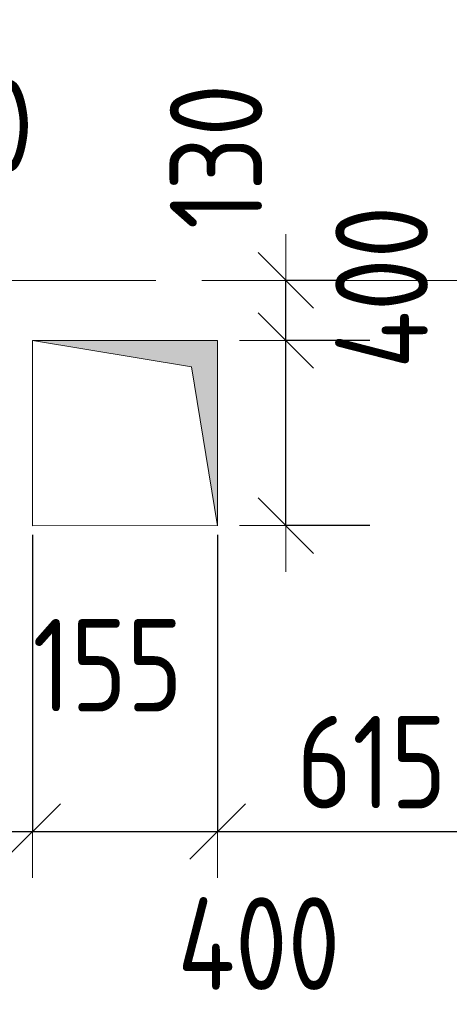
# Model space of a CAD drawing. Header units: metres. Extents: x -38 to 89, y -15 to 21.
# Tile 51 of 129: x 41.576 to 42.505, y 5.836 to 7.963. Entities that reach past the tile are written whole.
import ezdxf

# ---------------------------------------------------------------- set-up
doc = ezdxf.new("R2010")
doc.units = ezdxf.units.M
doc.header["$PDMODE"] = 65
doc.linetypes.add('______11', pattern=[0.5, 0.4, -0.05, 0, -0.05])
doc.linetypes.add('______5', pattern=[1.1, 0.8, -0.1, 0.1, -0.1])
for name, color, linetype, lineweight in [('XR$2$Осевая линия (1)', 7, '______5', 13), ('XR$3$Перекрытие (1)', 7, 'Continuous', 35), ('XR$4$Размерная линия (1)', 7, 'Continuous', 13), ('XR$5$Размерная линия (1)', 7, 'Continuous', 13)]:
    doc.layers.add(name, color=color, linetype=linetype, lineweight=lineweight)
doc.layers.add('XR$3$Макрос проема_ отверстия', color=7, linetype='Continuous', lineweight=13, true_color=0x2d2d2d)
doc.styles.add('ISOCPEUR', font='txt')
doc.dimstyles.new('DIMSTYLE_3', dxfattribs={"dimtxt": 0.2, "dimasz": 0.2, "dimexe": 0, "dimexo": 0, "dimgap": 0.1, "dimtad": 2, "dimdec": 0, "dimlfac": 1000, "dimrnd": 5, "dimzin": 12, "dimdsep": 46, "dimtxsty": 'ISOCPEUR', "dimblk1": 'ALL_ML_STRICH', "dimblk2": 'ALL_ML_STRICH', "dimsah": 1, "dimcen": 0, "dimclrd": 7, "dimclre": 256, "dimclrt": 7, "dimadec": 0, "dimazin": 0, "dimtfac": 1, "dimtdec": 0, "dimtix": 1, "dimtmove": 2, "dimatfit": 3, "dimfxl": 0, "dimtzin": 0, "dimlwd": 0, "dimlwe": -3, "dimarcsym": 0})
doc.dimstyles.new('DIMSTYLE_6', dxfattribs={"dimtxt": 0.2, "dimasz": 0.2, "dimexe": 0, "dimexo": 0, "dimgap": 0.1, "dimtad": 2, "dimdec": 0, "dimlfac": 1000, "dimrnd": 5, "dimzin": 12, "dimdsep": 46, "dimtxsty": 'ISOCPEUR', "dimblk1": 'ALL_ML_STRICH', "dimblk2": 'ALL_ML_STRICH', "dimsah": 1, "dimcen": 0, "dimclrd": 7, "dimclre": 256, "dimclrt": 7, "dimadec": 0, "dimazin": 0, "dimtfac": 1, "dimtdec": 0, "dimtix": 1, "dimtmove": 2, "dimatfit": 3, "dimfxl": 0, "dimtvp": 1.2, "dimtzin": 0, "dimlwd": 0, "dimlwe": -3, "dimarcsym": 0})
doc.dimstyles.new('DIMSTYLE_7', dxfattribs={"dimtxt": 0.2, "dimasz": 0.2, "dimexe": 0, "dimexo": 0, "dimgap": 0.1, "dimtad": 0, "dimdec": 0, "dimlfac": 1000, "dimrnd": 5, "dimzin": 12, "dimdsep": 46, "dimtxsty": 'ISOCPEUR', "dimblk1": 'ALL_ML_STRICH', "dimblk2": 'ALL_ML_STRICH', "dimsah": 1, "dimcen": 0, "dimclrd": 7, "dimclre": 256, "dimclrt": 7, "dimadec": 0, "dimazin": 0, "dimtfac": 1, "dimtdec": 0, "dimtix": 1, "dimtmove": 2, "dimatfit": 3, "dimfxl": 0, "dimtvp": 1.2, "dimtzin": 0, "dimlwd": 0, "dimlwe": -3, "dimarcsym": 0})

# ---------------------------------------------------------------- blocks, each defined once
blk = doc.blocks.new('Отображение проема', base_point=(-1.1579, -49.3094))
at = {"layer": 'XR$3$Макрос проема_ отверстия', "true_color": 0x000000, "transparency": 33554687}
blk.add_hatch(color=18, dxfattribs=at).paths.add_polyline_path([(-1.1579, -50.1094), (-1.0448, -49.4225), (-0.3579, -49.3094), (-1.1579, -49.3094)])
at = {"layer": 'XR$3$Макрос проема_ отверстия', "transparency": 33554687}
for p, q in [((-1.1579, -50.1094), (-1.1579, -49.3094)), ((-1.1579, -49.3094), (-0.3579, -49.3094)), ((-1.0448, -49.4225), (-0.3579, -49.3094)), ((-1.1579, -50.1094), (-1.0448, -49.4225))]:
    blk.add_line(p, q, dxfattribs=at)
blk = doc.blocks.new('ALL_ML_STRICH')
at = {"color": 0, "linetype": 'ByBlock', "lineweight": -2}
for p, q in [((0, -0.5), (0, 0.5)), ((-0.3, -0.3), (0.3, 0.3)), ((-1, 0), (0.5, 0))]:
    blk.add_line(p, q, dxfattribs=at)
blk = doc.blocks.new('*D207')
at = {"layer": 'DEFPOINTS', "color": 7, "linetype": 'Continuous', "lineweight": 13, "transparency": 33554687}
for p in [(41.6656, 9.3592), (41.9356, 9.3592), (41.6656, 8.3264)]:
    blk.add_point(p, dxfattribs=at)
at = {"layer": 'XR$4$Размерная линия (1)', "color": 9, "linetype": 'Continuous', "lineweight": -2, "true_color": 0xc7c7c7, "transparency": 33554687}
for p, q in [((41.6656, 9.3392), (41.6656, 8.3264)), ((41.9356, 9.3392), (41.9356, 8.3264))]:
    blk.add_line(p, q, dxfattribs=at)
at = {"layer": 'XR$4$Размерная линия (1)', "color": 7, "linetype": 'Continuous', "lineweight": -2, "transparency": 33554687}
blk.add_line((41.6656, 8.3264), (41.9356, 8.3264), dxfattribs=at)
at = {"layer": 'XR$4$Размерная линия (1)', "color": 7, "linetype": 'Continuous', "lineweight": 13, "transparency": 33554687, "xscale": 0.2, "yscale": 0.2, "zscale": 0.2, "rotation": 180}
blk.add_blockref('ALL_ML_STRICH', (41.6656, 8.3264), dxfattribs=at)
at = {"layer": 'XR$4$Размерная линия (1)', "color": 7, "linetype": 'Continuous', "lineweight": 13, "transparency": 33554687, "xscale": 0.2, "yscale": 0.2, "zscale": 0.2}
blk.add_blockref('ALL_ML_STRICH', (41.9356, 8.3264), dxfattribs=at)
at = {"layer": 'XR$4$Размерная линия (1)', "color": 7, "linetype": 'Continuous', "lineweight": 13, "transparency": 33554687, "insert": (41.4338, 7.7342), "char_height": 0.2, "width": 0.5, "attachment_point": 5, "style": 'ISOCPEUR'}
blk.add_mtext('\\W0.83;\\A1;{270}', dxfattribs=at)
blk = doc.blocks.new('*D279')
at = {"layer": 'DEFPOINTS', "color": 7, "linetype": 'Continuous', "lineweight": 13, "transparency": 33554687}
for p in [(41.6039, 6.8699), (41.45, 6.4255), (41.45, 6.2089)]:
    blk.add_point(p, dxfattribs=at)
at = {"layer": 'XR$4$Размерная линия (1)', "color": 9, "linetype": 'Continuous', "lineweight": -2, "true_color": 0xc7c7c7, "transparency": 33554687}
for p, q in [((41.6039, 6.8499), (41.6039, 6.2089)), ((41.45, 6.4055), (41.45, 6.2089))]:
    blk.add_line(p, q, dxfattribs=at)
at = {"layer": 'XR$4$Размерная линия (1)', "color": 7, "linetype": 'Continuous', "lineweight": -2, "transparency": 33554687}
blk.add_line((41.45, 6.2089), (41.6039, 6.2089), dxfattribs=at)
at = {"layer": 'XR$4$Размерная линия (1)', "color": 7, "linetype": 'Continuous', "lineweight": 13, "transparency": 33554687, "xscale": 0.2, "yscale": 0.2, "zscale": 0.2, "rotation": 180}
blk.add_blockref('ALL_ML_STRICH', (41.45, 6.2089), dxfattribs=at)
at = {"layer": 'XR$4$Размерная линия (1)', "color": 7, "linetype": 'Continuous', "lineweight": 13, "transparency": 33554687, "xscale": 0.2, "yscale": 0.2, "zscale": 0.2}
blk.add_blockref('ALL_ML_STRICH', (41.6039, 6.2089), dxfattribs=at)
at = {"layer": 'XR$4$Размерная линия (1)', "color": 7, "linetype": 'Continuous', "lineweight": 13, "transparency": 33554687, "insert": (41.766, 6.5684), "char_height": 0.2, "width": 0.5, "attachment_point": 5, "style": 'ISOCPEUR'}
blk.add_mtext('\\W0.83;\\A1;{155}', dxfattribs=at)
blk = doc.blocks.new('*D280')
at = {"layer": 'DEFPOINTS', "color": 7, "linetype": 'Continuous', "lineweight": 13, "transparency": 33554687}
for p in [(41.6039, 6.8699), (42.0039, 6.87), (41.6039, 6.2089)]:
    blk.add_point(p, dxfattribs=at)
at = {"layer": 'XR$4$Размерная линия (1)', "color": 9, "linetype": 'Continuous', "lineweight": -2, "true_color": 0xc7c7c7, "transparency": 33554687}
for p, q in [((41.6039, 6.8499), (41.6039, 6.2089)), ((42.0039, 6.85), (42.0039, 6.2089))]:
    blk.add_line(p, q, dxfattribs=at)
at = {"layer": 'XR$4$Размерная линия (1)', "color": 7, "linetype": 'Continuous', "lineweight": -2, "transparency": 33554687}
blk.add_line((41.6039, 6.2089), (42.0039, 6.2089), dxfattribs=at)
at = {"layer": 'XR$4$Размерная линия (1)', "color": 7, "linetype": 'Continuous', "lineweight": 13, "transparency": 33554687, "xscale": 0.2, "yscale": 0.2, "zscale": 0.2, "rotation": 180}
blk.add_blockref('ALL_ML_STRICH', (41.6039, 6.2089), dxfattribs=at)
at = {"layer": 'XR$4$Размерная линия (1)', "color": 7, "linetype": 'Continuous', "lineweight": 13, "transparency": 33554687, "xscale": 0.2, "yscale": 0.2, "zscale": 0.2}
blk.add_blockref('ALL_ML_STRICH', (42.0039, 6.2089), dxfattribs=at)
at = {"layer": 'XR$4$Размерная линия (1)', "color": 7, "linetype": 'Continuous', "lineweight": 13, "transparency": 33554687, "insert": (42.0929, 5.9668), "char_height": 0.2, "width": 0.5, "attachment_point": 5, "style": 'ISOCPEUR'}
blk.add_mtext('\\W0.83;\\A1;{400}', dxfattribs=at)
blk = doc.blocks.new('*D281')
at = {"layer": 'DEFPOINTS', "color": 7, "linetype": 'Continuous', "lineweight": 13, "transparency": 33554687}
for p in [(42.62, 6.8883), (42.0039, 6.87), (42.0039, 6.2089)]:
    blk.add_point(p, dxfattribs=at)
at = {"layer": 'XR$4$Размерная линия (1)', "color": 9, "linetype": 'Continuous', "lineweight": -2, "true_color": 0xc7c7c7, "transparency": 33554687}
for p, q in [((42.62, 6.8683), (42.62, 6.2089)), ((42.0039, 6.85), (42.0039, 6.2089))]:
    blk.add_line(p, q, dxfattribs=at)
at = {"layer": 'XR$4$Размерная линия (1)', "color": 7, "linetype": 'Continuous', "lineweight": -2, "transparency": 33554687}
blk.add_line((42.0039, 6.2089), (42.62, 6.2089), dxfattribs=at)
at = {"layer": 'XR$4$Размерная линия (1)', "color": 7, "linetype": 'Continuous', "lineweight": 13, "transparency": 33554687, "xscale": 0.2, "yscale": 0.2, "zscale": 0.2, "rotation": 180}
blk.add_blockref('ALL_ML_STRICH', (42.0039, 6.2089), dxfattribs=at)
at = {"layer": 'XR$4$Размерная линия (1)', "color": 7, "linetype": 'Continuous', "lineweight": 13, "transparency": 33554687, "xscale": 0.2, "yscale": 0.2, "zscale": 0.2}
blk.add_blockref('ALL_ML_STRICH', (42.62, 6.2089), dxfattribs=at)
at = {"layer": 'XR$4$Размерная линия (1)', "color": 7, "linetype": 'Continuous', "lineweight": 13, "transparency": 33554687, "insert": (42.3369, 6.3589), "char_height": 0.2, "width": 0.5, "attachment_point": 5, "style": 'ISOCPEUR'}
blk.add_mtext('\\W0.83;\\A1;{615}', dxfattribs=at)
blk = doc.blocks.new('*D565')
at = {"layer": 'DEFPOINTS', "color": 7, "linetype": 'Continuous', "lineweight": 13, "transparency": 33554687}
for p in [(42.353, 7.27), (42.1514, 6.87), (42.353, 6.87)]:
    blk.add_point(p, dxfattribs=at)
at = {"layer": 'XR$5$Размерная линия (1)', "color": 9, "linetype": 'Continuous', "lineweight": -2, "true_color": 0xc7c7c7, "transparency": 33554687}
for p, q in [((42.333, 7.27), (42.1514, 7.27)), ((42.333, 6.87), (42.1514, 6.87))]:
    blk.add_line(p, q, dxfattribs=at)
at = {"layer": 'XR$5$Размерная линия (1)', "color": 7, "linetype": 'Continuous', "lineweight": -2, "transparency": 33554687}
blk.add_line((42.1514, 6.87), (42.1514, 7.27), dxfattribs=at)
at = {"layer": 'XR$5$Размерная линия (1)', "color": 7, "linetype": 'Continuous', "lineweight": 13, "transparency": 33554687, "xscale": 0.2, "yscale": 0.2, "zscale": 0.2}
for p, rotation in [((42.1514, 7.27), 90), ((42.1514, 6.87), 270)]:
    blk.add_blockref('ALL_ML_STRICH', p, dxfattribs=dict(at, rotation=rotation))
at = {"layer": 'XR$5$Размерная линия (1)', "color": 7, "linetype": 'Continuous', "lineweight": 13, "transparency": 33554687, "insert": (42.3584, 7.3851), "char_height": 0.2, "width": 0.5, "attachment_point": 5, "rotation": 90, "style": 'ISOCPEUR'}
blk.add_mtext('\\W0.83;\\A1;{400}', dxfattribs=at)
blk = doc.blocks.new('*D566')
at = {"layer": 'DEFPOINTS', "color": 7, "linetype": 'Continuous', "lineweight": 13, "transparency": 33554687}
for p in [(42.2839, 7.4), (42.1514, 7.27), (42.353, 7.27)]:
    blk.add_point(p, dxfattribs=at)
at = {"layer": 'XR$5$Размерная линия (1)', "color": 9, "linetype": 'Continuous', "lineweight": -2, "true_color": 0xc7c7c7, "transparency": 33554687}
for p, q in [((42.2639, 7.4), (42.1514, 7.4)), ((42.333, 7.27), (42.1514, 7.27))]:
    blk.add_line(p, q, dxfattribs=at)
at = {"layer": 'XR$5$Размерная линия (1)', "color": 7, "linetype": 'Continuous', "lineweight": -2, "transparency": 33554687}
blk.add_line((42.1514, 7.27), (42.1514, 7.4), dxfattribs=at)
at = {"layer": 'XR$5$Размерная линия (1)', "color": 7, "linetype": 'Continuous', "lineweight": 13, "transparency": 33554687, "xscale": 0.2, "yscale": 0.2, "zscale": 0.2}
for p, rotation in [((42.1514, 7.4), 90), ((42.1514, 7.27), 270)]:
    blk.add_blockref('ALL_ML_STRICH', p, dxfattribs=dict(at, rotation=rotation))
at = {"layer": 'XR$5$Размерная линия (1)', "color": 7, "linetype": 'Continuous', "lineweight": 13, "transparency": 33554687, "insert": (42.0004, 7.6677), "char_height": 0.2, "width": 0.5, "attachment_point": 5, "rotation": 90, "style": 'ISOCPEUR'}
blk.add_mtext('\\W0.83;\\A1;{130}', dxfattribs=at)
blk = doc.blocks.new('*D681')
at = {"layer": 'DEFPOINTS', "color": 7, "linetype": 'Continuous', "lineweight": 13, "transparency": 33554687}
for p in [(41.6039, 6.8699), (41.45, 6.4255), (41.45, 6.2089)]:
    blk.add_point(p, dxfattribs=at)
at = {"layer": 'XR$5$Размерная линия (1)', "color": 9, "linetype": 'Continuous', "lineweight": -2, "true_color": 0xc7c7c7, "transparency": 33554687}
for p, q in [((41.6039, 6.8499), (41.6039, 6.2089)), ((41.45, 6.4055), (41.45, 6.2089))]:
    blk.add_line(p, q, dxfattribs=at)
at = {"layer": 'XR$5$Размерная линия (1)', "color": 7, "linetype": 'Continuous', "lineweight": -2, "transparency": 33554687}
blk.add_line((41.45, 6.2089), (41.6039, 6.2089), dxfattribs=at)
at = {"layer": 'XR$5$Размерная линия (1)', "color": 7, "linetype": 'Continuous', "lineweight": 13, "transparency": 33554687, "xscale": 0.2, "yscale": 0.2, "zscale": 0.2, "rotation": 180}
blk.add_blockref('ALL_ML_STRICH', (41.45, 6.2089), dxfattribs=at)
at = {"layer": 'XR$5$Размерная линия (1)', "color": 7, "linetype": 'Continuous', "lineweight": 13, "transparency": 33554687, "xscale": 0.2, "yscale": 0.2, "zscale": 0.2}
blk.add_blockref('ALL_ML_STRICH', (41.6039, 6.2089), dxfattribs=at)
at = {"layer": 'XR$5$Размерная линия (1)', "color": 7, "linetype": 'Continuous', "lineweight": 13, "transparency": 33554687, "insert": (41.766, 6.5684), "char_height": 0.2, "width": 0.5, "attachment_point": 5, "style": 'ISOCPEUR'}
blk.add_mtext('\\W0.83;\\A1;{155}', dxfattribs=at)
blk = doc.blocks.new('*D682')
at = {"layer": 'DEFPOINTS', "color": 7, "linetype": 'Continuous', "lineweight": 13, "transparency": 33554687}
for p in [(41.6039, 6.8699), (42.0039, 6.87), (41.6039, 6.2089)]:
    blk.add_point(p, dxfattribs=at)
at = {"layer": 'XR$5$Размерная линия (1)', "color": 9, "linetype": 'Continuous', "lineweight": -2, "true_color": 0xc7c7c7, "transparency": 33554687}
for p, q in [((41.6039, 6.8499), (41.6039, 6.2089)), ((42.0039, 6.85), (42.0039, 6.2089))]:
    blk.add_line(p, q, dxfattribs=at)
at = {"layer": 'XR$5$Размерная линия (1)', "color": 7, "linetype": 'Continuous', "lineweight": -2, "transparency": 33554687}
blk.add_line((41.6039, 6.2089), (42.0039, 6.2089), dxfattribs=at)
at = {"layer": 'XR$5$Размерная линия (1)', "color": 7, "linetype": 'Continuous', "lineweight": 13, "transparency": 33554687, "xscale": 0.2, "yscale": 0.2, "zscale": 0.2, "rotation": 180}
blk.add_blockref('ALL_ML_STRICH', (41.6039, 6.2089), dxfattribs=at)
at = {"layer": 'XR$5$Размерная линия (1)', "color": 7, "linetype": 'Continuous', "lineweight": 13, "transparency": 33554687, "xscale": 0.2, "yscale": 0.2, "zscale": 0.2}
blk.add_blockref('ALL_ML_STRICH', (42.0039, 6.2089), dxfattribs=at)
at = {"layer": 'XR$5$Размерная линия (1)', "color": 7, "linetype": 'Continuous', "lineweight": 13, "transparency": 33554687, "insert": (42.0929, 5.9668), "char_height": 0.2, "width": 0.5, "attachment_point": 5, "style": 'ISOCPEUR'}
blk.add_mtext('\\W0.83;\\A1;{400}', dxfattribs=at)
blk = doc.blocks.new('*D683')
at = {"layer": 'DEFPOINTS', "color": 7, "linetype": 'Continuous', "lineweight": 13, "transparency": 33554687}
for p in [(42.62, 6.8883), (42.0039, 6.87), (42.0039, 6.2089)]:
    blk.add_point(p, dxfattribs=at)
at = {"layer": 'XR$5$Размерная линия (1)', "color": 9, "linetype": 'Continuous', "lineweight": -2, "true_color": 0xc7c7c7, "transparency": 33554687}
for p, q in [((42.62, 6.8683), (42.62, 6.2089)), ((42.0039, 6.85), (42.0039, 6.2089))]:
    blk.add_line(p, q, dxfattribs=at)
at = {"layer": 'XR$5$Размерная линия (1)', "color": 7, "linetype": 'Continuous', "lineweight": -2, "transparency": 33554687}
blk.add_line((42.0039, 6.2089), (42.62, 6.2089), dxfattribs=at)
at = {"layer": 'XR$5$Размерная линия (1)', "color": 7, "linetype": 'Continuous', "lineweight": 13, "transparency": 33554687, "xscale": 0.2, "yscale": 0.2, "zscale": 0.2, "rotation": 180}
blk.add_blockref('ALL_ML_STRICH', (42.0039, 6.2089), dxfattribs=at)
at = {"layer": 'XR$5$Размерная линия (1)', "color": 7, "linetype": 'Continuous', "lineweight": 13, "transparency": 33554687, "xscale": 0.2, "yscale": 0.2, "zscale": 0.2}
blk.add_blockref('ALL_ML_STRICH', (42.62, 6.2089), dxfattribs=at)
at = {"layer": 'XR$5$Размерная линия (1)', "color": 7, "linetype": 'Continuous', "lineweight": 13, "transparency": 33554687, "insert": (42.3369, 6.3589), "char_height": 0.2, "width": 0.5, "attachment_point": 5, "style": 'ISOCPEUR'}
blk.add_mtext('\\W0.83;\\A1;{615}', dxfattribs=at)

msp = doc.modelspace()

# ---------------------------------------------------------------- linework, layer by layer
at = {"layer": 'XR$2$Осевая линия (1)', "color": 253, "linetype": '______11', "lineweight": 13, "true_color": 0xa0a0a0, "transparency": 33554687}
msp.add_line((-2.63, 7.4), (62.6, 7.4), dxfattribs=at)
at = {"layer": 'XR$3$Перекрытие (1)', "color": 7, "linetype": 'Continuous', "lineweight": 13, "transparency": 33554687}
for p, q in [((42.0039, 7.27), (41.6039, 7.2699)), ((41.6039, 7.2699), (41.6039, 6.8699)), ((42.0039, 6.87), (42.0039, 7.27)), ((41.6039, 6.8699), (42.0039, 6.87))]:
    msp.add_line(p, q, dxfattribs=at)

# ---------------------------------------------------------------- block references
at = {"layer": 'XR$3$Макрос проема_ отверстия', "transparency": 33554687, "xscale": 0.500103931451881, "yscale": 0.4999999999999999, "rotation": 270}
msp.add_blockref('Отображение проема', (42.0039, 7.27), dxfattribs=at)

# ---------------------------------------------------------------- dimensions: what is measured, and where the dimension line sits
at = {"layer": 'XR$4$Размерная линия (1)', "color": 7, "linetype": 'Continuous', "lineweight": 13, "transparency": 33554687}
for base, p1, p2, dimstyle, picture, middle in [((41.9356, 8.3264), (41.6656, 9.3392), (41.9356, 9.3392), 'DIMSTYLE_7', '*D207', (41.4338, 7.7342)), ((42.62, 6.2089), (42.0039, 6.85), (42.62, 6.8683), 'DIMSTYLE_3', '*D281', (42.3369, 6.3589)), ((41.6039, 6.2089), (41.45, 6.4055), (41.6039, 6.8499), 'DIMSTYLE_6', '*D279', (41.766, 6.5684)), ((42.0039, 6.2089), (41.6039, 6.8499), (42.0039, 6.85), 'DIMSTYLE_7', '*D280', (42.0929, 5.9668))]:
    dim = msp.add_linear_dim(base=base, p1=p1, p2=p2, dimstyle=dimstyle, override={"dimpost": '<>', "dimclrd": 7, "dimclre": 9, "dimclrt": 7, "dimlwd": 0, "dimlwe": 65533}, dxfattribs=at)
    dim.commit()
    dim.dimension.update_dxf_attribs({"geometry": picture, "text_midpoint": middle, "dimtype": 160})
at = {"layer": 'XR$5$Размерная линия (1)', "color": 7, "linetype": 'Continuous', "lineweight": 13, "transparency": 33554687}
for base, p1, p2, dimstyle, picture, middle in [((42.1514, 7.4), (42.333, 7.27), (42.2639, 7.4), 'DIMSTYLE_6', '*D566', (42.0004, 7.6677)), ((42.1514, 7.27), (42.333, 6.87), (42.333, 7.27), 'DIMSTYLE_7', '*D565', (42.3584, 7.3851))]:
    dim = msp.add_linear_dim(base=base, p1=p1, p2=p2, angle=90, dimstyle=dimstyle, override={"dimpost": '<>', "dimclrd": 7, "dimclre": 9, "dimclrt": 7, "dimlwd": 0, "dimlwe": 65533}, dxfattribs=at)
    dim.commit()
    dim.dimension.update_dxf_attribs({"geometry": picture, "text_midpoint": middle, "dimtype": 160})
for base, p1, p2, dimstyle, picture, middle in [((42.62, 6.2089), (42.0039, 6.85), (42.62, 6.8683), 'DIMSTYLE_3', '*D683', (42.3369, 6.3589)), ((41.6039, 6.2089), (41.45, 6.4055), (41.6039, 6.8499), 'DIMSTYLE_6', '*D681', (41.766, 6.5684)), ((42.0039, 6.2089), (41.6039, 6.8499), (42.0039, 6.85), 'DIMSTYLE_7', '*D682', (42.0929, 5.9668))]:
    dim = msp.add_linear_dim(base=base, p1=p1, p2=p2, dimstyle=dimstyle, override={"dimpost": '<>', "dimclrd": 7, "dimclre": 9, "dimclrt": 7, "dimlwd": 0, "dimlwe": 65533}, dxfattribs=at)
    dim.commit()
    dim.dimension.update_dxf_attribs({"geometry": picture, "text_midpoint": middle, "dimtype": 160})

doc.saveas('drawing.dxf')
